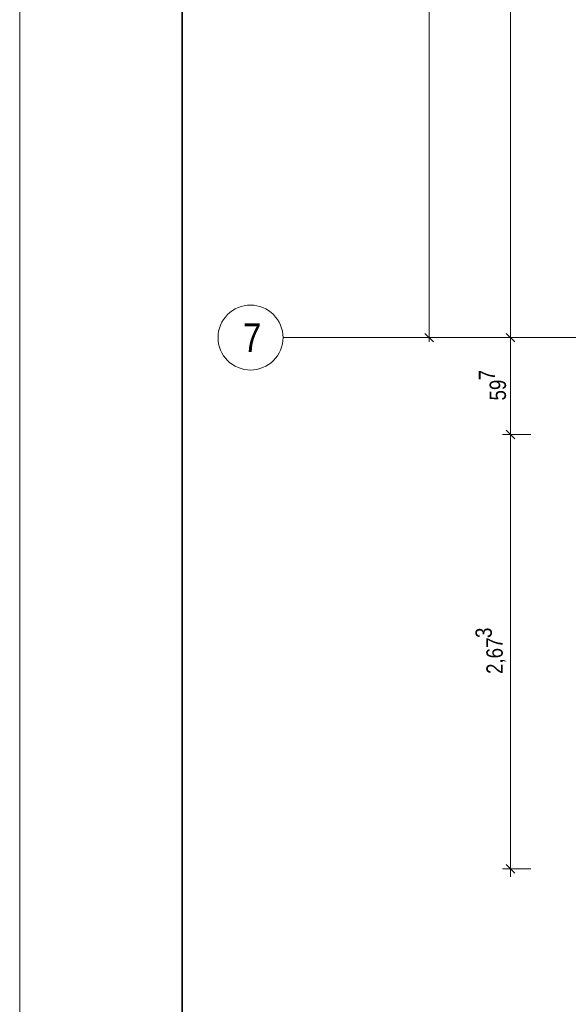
# Model space of a CAD drawing. Extents: x -420 to 300, y 62 to 1112.
# Tile 2 of 256: x -420 to -352, y 137 to 259. Entities that reach past the tile are written whole.
import ezdxf
from ezdxf.lldxf.tags import DXFTag

# ---------------------------------------------------------------- set-up
doc = ezdxf.new("R2010")
doc.units = 0
doc.layers.get('0').update_dxf_attribs({"lineweight": 13})
for name, color, linetype, lineweight in [('70 -71 Achsen- 1 Gebäudeachsen', 7, 'STRICHPUNKT2-A06CPUWML0', 18), ('iwb_Plankopf Rahmen', 7, 'Continuous', 35), ('Keine-A06CPUWIL0', 7, 'Continuous', 9)]:
    doc.layers.add(name, color=color, linetype=linetype, lineweight=lineweight)
doc.layers.add('70 -76 Bemaßung- 2 Allgemein', color=9, linetype='Continuous', lineweight=5, true_color=0x808080)
doc.styles.get("Standard").update_dxf_attribs({"font": 'ARIALN.TTF'})
tags = doc.linetypes.add('STRICHPUNKT2-A06CPUWML0', pattern=[12.7, 6.35, -3.175, 0, -3.175]).pattern_tags.tags
tags[10:11] = [DXFTag(74, 4), DXFTag(75, 0), DXFTag(340, '0'), DXFTag(46, 0.0), DXFTag(50, 0.0), DXFTag(44, 0.0), DXFTag(45, 0.0)]
tags[8:9] = [DXFTag(74, 4), DXFTag(75, 0), DXFTag(340, '0'), DXFTag(46, 0.0), DXFTag(50, 0.0), DXFTag(44, 0.0), DXFTag(45, 0.0)]
tags[6:7] = [DXFTag(74, 4), DXFTag(75, 0), DXFTag(340, '0'), DXFTag(46, 0.0), DXFTag(50, 0.0), DXFTag(44, 0.0), DXFTag(45, 0.0)]
tags[4:5] = [DXFTag(74, 4), DXFTag(75, 0), DXFTag(340, '0'), DXFTag(46, 0.0), DXFTag(50, 0.0), DXFTag(44, 0.0), DXFTag(45, 0.0)]

# ---------------------------------------------------------------- blocks, each defined once
blk = doc.blocks.new('Referenz-A06CPUWNL0', base_point=(-395.24, 76.95))
at = {"layer": '70 -71 Achsen- 1 Gebäudeachsen', "color": 0, "linetype": 'STRICHPUNKT2-A06CPUWML0', "ltscale": 0.18}
blk.add_line((-387.24, 219.45), (76.5, 219.45), dxfattribs=at)
at = {"layer": '70 -76 Bemaßung- 2 Allgemein', "color": 0, "linetype": 'Continuous', "ltscale": 0.13}
for p, q in [((-369.24, 220.51), (-369.24, 383.39)), ((-359.24, 220.51), (-359.24, 371.45)), ((-368.71, 218.92), (-369.77, 219.98)), ((-369.24, 218.95), (-369.24, 220.51)), ((-359.24, 218.45), (-359.24, 220.51)), ((-359.24, 220.45), (-359.24, 218.39)), ((-367.24, 219.45), (-370.24, 219.45)), ((-356.74, 219.45), (-360.24, 219.45)), ((-356.74, 219.45), (-360.24, 219.45)), ((-359.24, 208.57), (-359.24, 218.39)), ((-359.24, 206.51), (-359.24, 208.57)), ((-356.74, 207.51), (-360.24, 207.51)), ((-356.74, 207.51), (-360.24, 207.51)), ((-359.24, 208.51), (-359.24, 206.45)), ((-359.24, 155.11), (-359.24, 206.45)), ((-356.74, 154.05), (-360.24, 154.05)), ((-359.24, 153.05), (-359.24, 155.11))]:
    blk.add_line(p, q, dxfattribs=at)
at = {"layer": '70 -76 Bemaßung- 2 Allgemein', "color": 0, "linetype": 'Continuous', "lineweight": 20, "ltscale": 0.2}
for p, q in [((-358.71, 218.92), (-359.77, 219.98)), ((-359.77, 219.98), (-358.71, 218.92)), ((-358.71, 206.98), (-359.77, 208.04)), ((-359.77, 208.04), (-358.71, 206.98)), ((-358.71, 153.52), (-359.77, 154.58))]:
    blk.add_line(p, q, dxfattribs=at)
at = {"layer": 'Keine-A06CPUWIL0', "color": 0, "linetype": 'Continuous', "ltscale": 0.13}
for p, q in [((-393.12, 222.98), (-392.77, 223.15)), ((-392.77, 223.15), (-392.4, 223.28)), ((-392.4, 223.28), (-392.02, 223.38)), ((-392.02, 223.38), (-391.63, 223.43)), ((-391.63, 223.43), (-391.24, 223.45)), ((-391.24, 223.45), (-390.85, 223.43)), ((-390.85, 223.43), (-390.46, 223.38)), ((-390.46, 223.38), (-390.08, 223.28)), ((-390.08, 223.28), (-389.71, 223.15)), ((-389.71, 223.15), (-389.35, 222.98)), ((-394.56, 221.68), (-394.33, 221.99)), ((-394.33, 221.99), (-394.07, 222.28)), ((-394.07, 222.28), (-393.78, 222.55)), ((-393.78, 222.55), (-393.46, 222.78)), ((-393.46, 222.78), (-393.12, 222.98)), ((-389.35, 222.98), (-389.02, 222.78)), ((-389.02, 222.78), (-388.7, 222.55)), ((-388.7, 222.55), (-388.41, 222.28)), ((-388.41, 222.28), (-388.15, 221.99)), ((-388.15, 221.99), (-387.91, 221.68)), ((-395.07, 220.61), (-394.93, 220.98)), ((-394.93, 220.98), (-394.77, 221.34)), ((-394.77, 221.34), (-394.56, 221.68)), ((-387.91, 221.68), (-387.71, 221.34)), ((-387.71, 221.34), (-387.54, 220.98)), ((-387.54, 220.98), (-387.41, 220.61)), ((-395.24, 219.45), (-395.22, 219.85)), ((-395.22, 219.85), (-395.16, 220.23)), ((-395.16, 220.23), (-395.07, 220.61)), ((-387.41, 220.61), (-387.31, 220.23)), ((-387.31, 220.23), (-387.26, 219.85)), ((-387.26, 219.85), (-387.24, 219.45)), ((-395.22, 219.06), (-395.24, 219.45)), ((-395.16, 218.67), (-395.22, 219.06)), ((-395.07, 218.29), (-395.16, 218.67)), ((-394.93, 217.92), (-395.07, 218.29)), ((-387.41, 218.29), (-387.54, 217.92)), ((-387.31, 218.67), (-387.41, 218.29)), ((-387.26, 219.06), (-387.31, 218.67)), ((-387.24, 219.45), (-387.26, 219.06)), ((-394.77, 217.57), (-394.93, 217.92)), ((-394.56, 217.23), (-394.77, 217.57)), ((-394.33, 216.92), (-394.56, 217.23)), ((-387.91, 217.23), (-388.15, 216.92)), ((-387.71, 217.57), (-387.91, 217.23)), ((-387.54, 217.92), (-387.71, 217.57)), ((-394.07, 216.62), (-394.33, 216.92)), ((-393.78, 216.36), (-394.07, 216.62)), ((-393.46, 216.13), (-393.78, 216.36)), ((-393.12, 215.93), (-393.46, 216.13)), ((-392.77, 215.76), (-393.12, 215.93)), ((-389.35, 215.93), (-389.71, 215.76)), ((-389.02, 216.13), (-389.35, 215.93)), ((-388.7, 216.36), (-389.02, 216.13)), ((-388.41, 216.62), (-388.7, 216.36)), ((-388.15, 216.92), (-388.41, 216.62)), ((-392.4, 215.63), (-392.77, 215.76)), ((-392.02, 215.53), (-392.4, 215.63)), ((-391.63, 215.47), (-392.02, 215.53)), ((-391.24, 215.45), (-391.63, 215.47)), ((-390.85, 215.47), (-391.24, 215.45)), ((-390.46, 215.53), (-390.85, 215.47)), ((-390.08, 215.63), (-390.46, 215.53)), ((-389.71, 215.76), (-390.08, 215.63))]:
    blk.add_line(p, q, dxfattribs=at)
at = {"layer": '70 -76 Bemaßung- 2 Allgemein', "color": 0, "linetype": 'Continuous', "ltscale": 0.13, "char_height": 2.0138, "attachment_point": 1, "rotation": 90}
for s, insert in [('{\\fArial Narrow;7}', (-363.15, 214.19)), ('{\\fArial Narrow;59}', (-361.81, 211.71)), ('{\\fArial Narrow;3}', (-363.55, 182.46)), ('{\\fArial Narrow;2,67}', (-362.21, 178.03))]:
    blk.add_mtext(s, dxfattribs=dict(at, insert=insert))
at = {"layer": 'Keine-A06CPUWIL0', "color": 0, "linetype": 'Continuous', "ltscale": 0.13, "insert": (-392.17, 221.22), "char_height": 3.5241, "attachment_point": 1}
blk.add_mtext('{\\fArial Narrow;7}', dxfattribs=at)

msp = doc.modelspace()

# ---------------------------------------------------------------- linework, layer by layer
at = {"layer": 'iwb_Plankopf Rahmen', "color": 8, "lineweight": 13, "ltscale": 0.13, "true_color": 0x808080}
msp.add_lwpolyline([(300.35, 62.43), (-419.65, 62.43), (-419.65, 1112.43), (300.35, 1112.43), (300.35, 62.43)], close=True, dxfattribs=at)
at = {"layer": 'iwb_Plankopf Rahmen', "ltscale": 0.35}
msp.add_lwpolyline([(-399.65, 67.43), (-399.65, 1107.43), (295.35, 1107.43), (295.35, 67.43), (-399.65, 67.43)], close=True, dxfattribs=at)

# ---------------------------------------------------------------- block references
at = {"color": 8, "lineweight": 13, "ltscale": 0.13, "true_color": 0x808080}
msp.add_blockref('Referenz-A06CPUWNL0', (-395.24, 76.95), dxfattribs=at)

doc.saveas('drawing.dxf')
